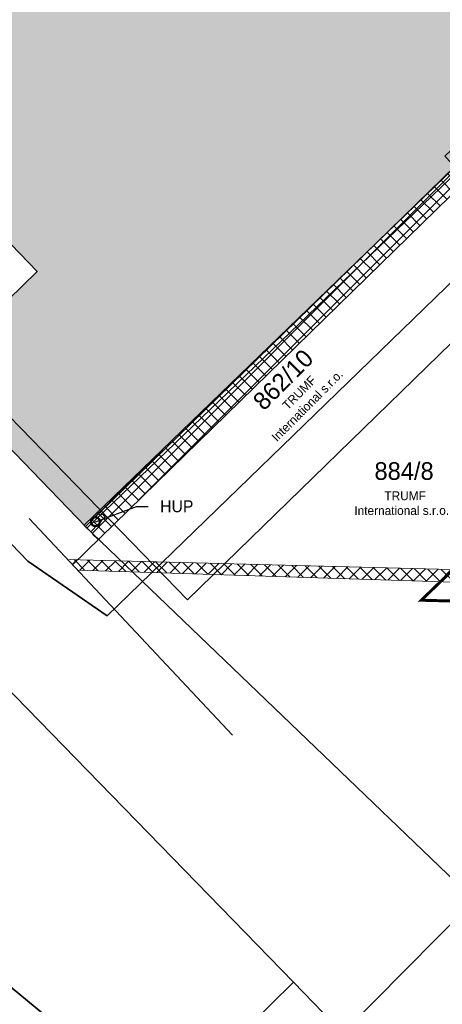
# Model space of a CAD drawing. Header units: millimetres. Extents: x -527259 to -526551, y -1129736 to -1129000.
# Tile 113 of 213: x -526867 to -526853, y -1129620 to -1129586. Entities that reach past the tile are written whole.
import ezdxf
from ezdxf import colors
from ezdxf.entities.mleader import LeaderData, LeaderLine
from ezdxf.enums import TextEntityAlignment as Align
from ezdxf.math import Vec2, Vec3

# ---------------------------------------------------------------- set-up
doc = ezdxf.new("R2010")
doc.units = ezdxf.units.MM
doc.header["$LTSCALE"] = 12
doc.linetypes.add('C_1', pattern=[0.6, 0.3, -0.3])
for name, color, linetype, lineweight in [('ISa_destova_kanalizace', 4, 'KANALIZACE_DESTOVA_PODZ', 9), ('ISa_plyn_nadzem', 6, 'PLYN_POTRUBIE_NT_NADZ', 0), ('KN tlusta', 170, 'Continuous', 35), ('Objekt', 230, 'Continuous', 9), ('srafy', 6, 'Continuous', 9), ('tenka', 6, 'Continuous', 9), ('text', 6, 'Continuous', 9), ('tlusta', 7, 'Continuous', 15)]:
    doc.layers.add(name, color=color, linetype=linetype, lineweight=lineweight)
doc.layers.add('netisk', color=30, linetype='Continuous', plot=False)
doc.layers.add('Parc. č.', color=170, linetype='Continuous')
doc.styles.add('laplan', font='txt', dxfattribs={"height": 0.002})
doc.styles.add('laplan N', font='txt')
doc.linetypes.add('KANALIZACE_DESTOVA_PODZ', pattern='A,35,-15,[102,CADKON.SHX,S=5,R=0,X=0,Y=5],-5,[106,CADKON.SHX,S=5,R=0,X=10,Y=0],30,-15', length=100)
doc.linetypes.add('PLYN_POTRUBIE_NT_NADZ', pattern='A,10,-15,[112,techsoft.shx,S=2.5,R=0,X=0,Y=0],-50,10,-10', length=95)

# ---------------------------------------------------------------- blocks, each defined once
blk = doc.blocks.new('_DotSmall')
at = {"color": 0, "linetype": 'ByBlock', "const_width": 0.5}
blk.add_lwpolyline([(-0.0625, 0, 1), (0.0625, 0, 1)], format="xyb", close=True, dxfattribs=at)

msp = doc.modelspace()

# ---------------------------------------------------------------- hatches: boundary and pattern name
at = {"layer": 'srafy', "transparency": 33554534}
h = msp.add_hatch(color=251, dxfattribs=at)
h.dxf.hatch_style = 1
h.paths.add_polyline_path([(-526833.93, -1129576.743), (-526825.02, -1129568.073), (-526826.96, -1129566.083), (-526813.94, -1129553.403), (-526826.96, -1129540.013), (-526859.51, -1129571.683), (-526864.3, -1129568.293), (-526874.33, -1129578.043), (-526870.32, -1129582.223), (-526874.78, -1129586.563), (-526866.88, -1129594.753), (-526870.34, -1129598.113), (-526865.282, -1129603.349), (-526855.362, -1129593.762), (-526840.12, -1129579.033), (-526838.21, -1129580.943), (-526837.83, -1129580.603), (-526831.285, -1129587.878), (-526829.093, -1129590.315), (-526824.243, -1129595.705), (-526821.61, -1129598.633), (-526821.234, -1129598.294), (-526817.65, -1129594.793), (-526820.29, -1129591.863)])
at = {"layer": 'srafy', "transparency": 33554610}
h = msp.add_hatch(dxfattribs=at)
h.set_pattern_fill('ANSI37', color=251, scale=0.1)
h.set_pattern_definition([(45, (132287.35266, 10368.7225), (-0.22450640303, 0.22450640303), []), (135, (132287.35266, 10368.7225), (-0.22450640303, -0.22450640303), [])])
h.paths.add_polyline_path([(-526847.859, -1129587.286), (-526848.246, -1129586.885), (-526865.282, -1129603.349), (-526864.813, -1129603.835)])
h = msp.add_hatch(dxfattribs=at)
h.set_pattern_fill('ANSI37', color=251, scale=0.1)
h.set_pattern_definition([(45, (-526835.27, -1129607.93255), (-0.2245064, 0.2245064), []), (135, (-526835.27, -1129607.93255), (-0.2245064, -0.2245064), [])])
h.paths.add_polyline_path([(-526826.435, -1129599.112), (-526826.1, -1129599.443), (-526806.778, -1129618.682), (-526806.543, -1129618.446), (-526823.8, -1129600.853), (-526826.029, -1129598.732)])
h.paths.add_polyline_path([(-526829.745, -1129602.817), (-526830.052, -1129602.5), (-526835.18, -1129607.303), (-526836.54, -1129605.803), (-526833.146, -1129602.509), (-526833.58, -1129602.061), (-526836.84, -1129605.273), (-526865.849, -1129604.507), (-526865.514, -1129604.864), (-526837.43, -1129605.773), (-526835.27, -1129607.933)])

# ---------------------------------------------------------------- linework, layer by layer
at = {"layer": 'ISa_destova_kanalizace', "color": 251, "ltscale": 0.002}
for p, q in [((-526861.788, -1129605.876), (-526913.936, -1129552.181)), ((-526807.549, -1129553.099), (-526861.788, -1129605.876))]:
    msp.add_line(p, q, dxfattribs=at)
at = {"layer": 'ISa_plyn_nadzem', "ltscale": 0.002}
msp.add_lwpolyline([(-526865.19, -1129603.445), (-526852.6, -1129591.323), (-526853.059, -1129590.841), (-526832.296, -1129571.086)], dxfattribs=at)
at = {"layer": 'KN tlusta'}
msp.add_line((-526862.66, -1129623.213), (-526858.19, -1129618.833), dxfattribs=at)
for points in [[(-526805.93, -1129529.423), (-526833.05, -1129501.773), (-526840.87, -1129509.673), (-526836.08, -1129514.723), (-526834.54, -1129517.323), (-526833.51, -1129520.173), (-526833.15, -1129522.813), (-526833.46, -1129525.033), (-526833.62, -1129526.163), (-526834.83, -1129528.943), (-526837.07, -1129531.653), (-526842.39, -1129534.523), (-526849.11, -1129536.853), (-526872.69, -1129545.013), (-526889.31, -1129557.703), (-526884.05, -1129573.623), (-526874.95, -1129601.173), (-526873.8, -1129602.813), (-526858.19, -1129618.833)], [(-526885.26, -1129574.583), (-526874.79, -1129604.383), (-526870.01, -1129617.153), (-526862.66, -1129623.213)], [(-526838.18, -1129580.883), (-526864.51, -1129606.413), (-526867.2, -1129604.563), (-526871.37, -1129600.233), (-526871.86, -1129599.323), (-526875.68, -1129587.853), (-526877.78, -1129581.503), (-526874.33, -1129578.043)], [(-526874.33, -1129578.043), (-526870.32, -1129582.223), (-526874.78, -1129586.563), (-526866.88, -1129594.753), (-526870.34, -1129598.113), (-526865.24, -1129603.393), (-526840.13, -1129578.913), (-526838.18, -1129580.883)], [(-526858.19, -1129618.833), (-526856.52, -1129620.553), (-526849.09, -1129613.053), (-526850.7, -1129611.483), (-526829.05, -1129590.273)]]:
    msp.add_lwpolyline(points, dxfattribs=at)
at = {"layer": 'netisk', "lineweight": 5}
for p, q in [((-526867.153, -1129603.118), (-526860.261, -1129610.458)), ((-526865.283, -1129603.35), (-526848.62, -1129619.353))]:
    msp.add_line(p, q, dxfattribs=at)
at = {"layer": 'Objekt', "linetype": 'C_1', "ltscale": 0.2, "const_width": 0.1}
msp.add_lwpolyline([(-526850.513, -1129588.648), (-526843.524, -1129595.938), (-526853.859, -1129605.888), (-526844.145, -1129606.133), (-526838.535, -1129600.636), (-526834.742, -1129604.483), (-526831.691, -1129601.556), (-526828.695, -1129604.604), (-526822.198, -1129598.305), (-526821.527, -1129598.972), (-526817.278, -1129594.724), (-526833.646, -1129576.775), (-526830.183, -1129573.343), (-526834.193, -1129569.06), (-526850.599, -1129585.031), (-526848.661, -1129586.869)], close=True, dxfattribs=at)
at = {"layer": 'Objekt', "color": 1, "lineweight": 30, "ltscale": 480}
msp.add_lwpolyline([(-526864.755, -1129602.887), (-526864.574, -1129603.06), (-526865.059, -1129603.565), (-526865.238, -1129603.393), (-526864.755, -1129602.887)], dxfattribs=at)
at = {"layer": 'tenka'}
for p, q in [((-526847.858, -1129587.286), (-526865.683, -1129604.684)), ((-526865.849, -1129604.507), (-526836.84, -1129605.273)), ((-526837.43, -1129605.773), (-526865.514, -1129604.864))]:
    msp.add_line(p, q, dxfattribs=at)
at = {"layer": 'tlusta'}
msp.add_line((-526847.886, -1129586.538), (-526865.282, -1129603.349), dxfattribs=at)

# ---------------------------------------------------------------- texts
at = {"layer": 'Parc. č.', "style": 'laplan N'}
msp.add_text('862/10', height=0.6, rotation=45.2501, dxfattribs=at).set_placement((-526858.329, -1129598.622), align=Align.CENTER)
at = {"layer": 'Parc. č.', "style": 'laplan'}
msp.add_text('884/8', height=0.6, dxfattribs=at).set_placement((-526854.441, -1129601.81), align=Align.CENTER)
at = {"layer": 'text', "char_height": 0.3, "attachment_point": 1, "style": 'laplan N'}
for insert, rotation in [((-526859.924, -1129600.578), 45.1036), ((-526856.986, -1129602.202), 0.1036)]:
    msp.add_mtext_dynamic_manual_height_columns('\\pi1.87775;TRUMF\\P\\pi0.85882;International s.r.o.', width=5.11793, gutter_width=2, heights=[0], dxfattribs=dict(at, insert=insert, rotation=rotation))

# ---------------------------------------------------------------- leaders
at = {"layer": 'text', "color": 1}
ml = msp.add_multileader_mtext('Standard', dxfattribs=at)
ml.set_content('{\\C1;HUP}', color=1, style='laplan')
ml.set_leader_properties()
ml.set_arrow_properties(name='DOTSMALL')
ml.build(insert=Vec2(0, 0))
ml.multileader.update_dxf_attribs({"dogleg_length": 0.002, "arrow_head_size": 0.6, "scale": 200})
ctx = ml.context
ctx.base_point, ctx.scale, ctx.char_height, ctx.arrow_head_size, ctx.landing_gap_size, ctx.plane_origin = Vec3(-526863.112, -1129602.708), 200, 0.4, 0.6, 0.4, Vec3(-526859.914, -1129599.664)
notes = []
notes.append((ctx, [(0, (1, 1, 0), (-526863.512, -1129602.708), (1, 0), 0.4, [(0, [(-526864.906, -1129603.226)], 0, [])])]))
ctx.mtext.insert, ctx.mtext.flow_direction = Vec3(-526862.712, -1129602.504), 5
for ctx, leaders in notes:
    for number, flags, end, landing, length, lines in leaders:
        leader = LeaderData()
        leader.index, (leader.has_last_leader_line, leader.has_dogleg_vector, leader.attachment_direction) = number, flags
        leader.last_leader_point, leader.dogleg_vector, leader.dogleg_length = Vec3(end), Vec3(landing), length
        for number, points, colour, breaks in lines:
            line = LeaderLine()
            line.index, line.vertices, line.color, line.breaks = number, Vec3.list(points), colors.encode_raw_color(colour), breaks
            leader.lines.append(line)
        ctx.leaders.append(leader)

doc.saveas('drawing.dxf')
